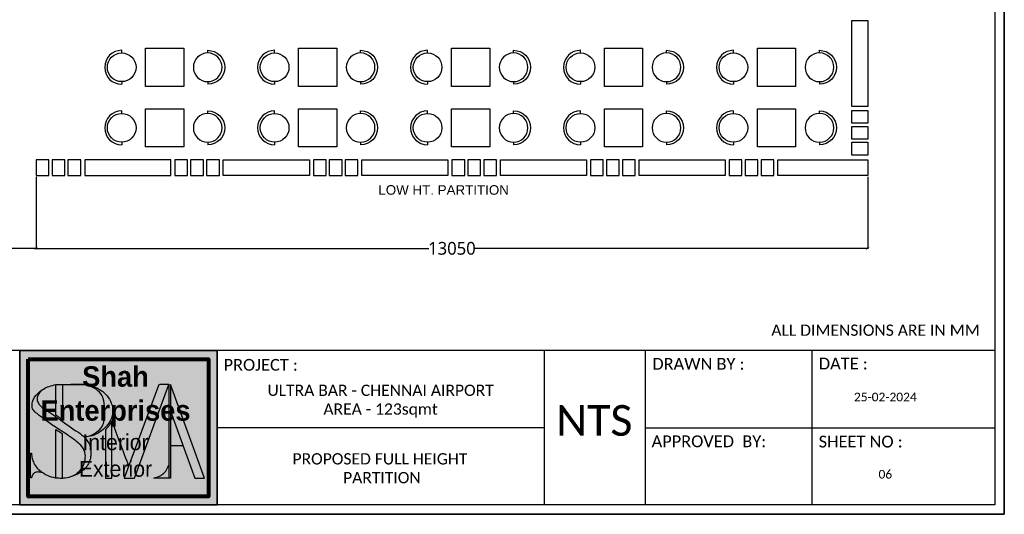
# Model space of a CAD drawing. Header units: millimetres. Extents: x 502444 to 745500, y -417645 to -375189.
# Tile 4 of 208: x 513460 to 528911, y -416908 to -409145. Entities that reach past the tile are written whole.
import ezdxf

# ---------------------------------------------------------------- set-up
doc = ezdxf.new("R2010")
doc.units = ezdxf.units.MM
doc.layers.get('Defpoints').update_dxf_attribs({"color": 251})
for name, color, linetype, lineweight in [('0FM-WS-TEXT', 7, 'Continuous', 25), ('G-ANNO-TEXT', 231, 'Continuous', 9), ('Text', 7, 'Continuous', 25), ('Wall New', 1, 'Continuous', 50)]:
    doc.layers.add(name, color=color, linetype=linetype, lineweight=lineweight)
doc.layers.add('DIMENSIONS', color=7, linetype='Continuous', lineweight=25, true_color=0xcc0000)
doc.styles.add('ARIAL', font='arial.ttf')
doc.styles.add('Arial_B_4', font='arialbd.ttf', dxfattribs={"height": 800})
doc.styles.add('RS75', font='@Malgun Gothic', dxfattribs={"height": 75})
doc.dimstyles.new('DIM', dxfattribs={"dimtxt": 100, "dimasz": 50, "dimexe": 0, "dimexo": 20, "dimgap": 0, "dimtad": 0, "dimdec": 0, "dimrnd": 5, "dimzin": 0, "dimdsep": 46, "dimtxsty": 'Standard', "dimblk": 'OBLIQUE', "dimcen": 0, "dimdle": 10, "dimadec": 4, "dimazin": 0, "dimtfac": 1, "dimtdec": 0, "dimtofl": 0, "dimtmove": 1, "dimatfit": 3, "dimfxl": 1, "dimtolj": 1, "dimtzin": 0, "dimarcsym": 0})

# ---------------------------------------------------------------- blocks, each defined once
blk = doc.blocks.new('HFHFHF')
at = {"layer": '0FM-WS-TEXT', "color": 252, "true_color": 0x939598}
for p, q in [((618930.6080923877, -145172.567106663), (618888.9080984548, -145172.6239940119)), ((619380.6080923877, -145172.567106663), (619422.3080923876, -145172.567106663))]:
    blk.add_line(p, q, dxfattribs=at)
blk.add_circle((619155.6080923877, -145172.567106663), 225, dxfattribs=at)
blk.add_arc((619155.6080923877, -145172.567106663), 266.7, 180.0122212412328, 0, dxfattribs=at)
blk = doc.blocks.new('logo')
at = {"layer": 'Wall New'}
h = blk.add_hatch(color=7, dxfattribs=at)
h.dxf.hatch_style = 1
edge = h.paths.add_edge_path()
edge.add_spline(control_points=[(65926.32732787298, -4520.094032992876), (65926.1228509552, -4519.88899023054), (65924.3385281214, -4518.183820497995), (65919.54680315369, -4515.182403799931), (65911.55111347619, -4509.614694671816), (65903.25496574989, -4503.348192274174), (65895.79311485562, -4499.10011948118), (65893.55091115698, -4494.881910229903), (65893.54196151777, -4492.071246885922), (65894.92808825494, -4489.731452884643), (65896.12217980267, -4488.297914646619), (65896.67030885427, -4487.639871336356)], knot_values=[0, 0, 0, 0, 0.867858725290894, 7.401282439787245, 16.84919293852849, 30.07839875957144, 38.91655751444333, 41.68812970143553, 43.97194689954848, 47.01151844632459, 49.590735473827, 49.590735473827, 49.590735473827, 49.590735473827], degree=3, periodic=0)
edge.add_spline(control_points=[(65896.67030885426, -4487.639871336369), (65895.92114814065, -4488.165959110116), (65893.8028151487, -4489.870670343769), (65891.35862709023, -4492.807859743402), (65890.06492843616, -4496.706629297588), (65889.90602339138, -4500.58724637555), (65893.86920417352, -4504.223637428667), (65899.16805926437, -4508.363811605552), (65907.17849125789, -4513.833384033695), (65915.43403955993, -4518.995131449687), (65922.35502716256, -4524.055133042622), (65926.76506230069, -4528.964500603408), (65927.36107414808, -4534.817846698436), (65925.8635055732, -4540.194380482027), (65922.60699536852, -4544.541443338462), (65919.71695260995, -4546.410011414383), (65918.29826566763, -4547.023579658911), (65918.27821879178, -4547.032193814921)], knot_values=[50.48678172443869, 50.48678172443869, 50.48678172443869, 50.48678172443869, 53.20760084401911, 58.5349938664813, 61.6369995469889, 65.56471417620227, 69.20875779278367, 76.89681575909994, 86.16477467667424, 98.12987605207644, 106.0842714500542, 112.0372464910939, 117.1298886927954, 122.963482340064, 128.467721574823, 133.031523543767, 133.0968729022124, 133.0968729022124, 133.0968729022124, 133.0968729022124], weights=[1, 1, 1, 1, 1, 1, 1, 1, 1, 1, 1, 1, 1, 1, 1, 1, 1, 1], degree=3, periodic=0)
edge.add_spline(control_points=[(65918.27821879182, -4547.032193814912), (65918.99569904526, -4546.806679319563), (65920.83715103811, -4546.227884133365), (65923.71842912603, -4544.578977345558), (65926.7764144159, -4542.078668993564), (65929.39307902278, -4538.740599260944), (65930.6263412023, -4535.02370299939), (65931.04522361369, -4531.116775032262), (65930.8020001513, -4527.156352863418), (65929.02379137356, -4523.240054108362), (65927.2905837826, -4521.05995449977), (65926.32732787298, -4520.094032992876)], knot_values=[49.590735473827, 49.590735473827, 49.590735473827, 49.590735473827, 51.84319754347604, 55.37180156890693, 59.46141335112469, 63.65059152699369, 67.90451495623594, 71.00000374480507, 75.43421065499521, 79.60582464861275, 83.69415918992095, 83.69415918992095, 83.69415918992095, 83.69415918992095], degree=3, periodic=0)
edge = h.paths.add_edge_path()
edge.add_spline(control_points=[(65911.15706209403, -4483.714697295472), (65909.66705064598, -4483.714697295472), (65908.17703919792, -4483.714697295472), (65906.68702774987, -4483.714697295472)], knot_values=[7.51567503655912, 7.51567503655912, 7.51567503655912, 7.51567503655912, 11.98570938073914, 11.98570938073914, 11.98570938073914, 11.98570938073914], weights=[1, 1, 1, 1], degree=3, periodic=0)
edge.add_spline(control_points=[(65906.68702774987, -4483.714697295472), (65906.68702774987, -4490.752476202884), (65906.68702774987, -4497.790255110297), (65906.68702774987, -4504.82803401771)], knot_values=[6.51567503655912, 6.51567503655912, 6.51567503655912, 6.51567503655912, 7.51567503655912, 7.51567503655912, 7.51567503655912, 7.51567503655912], weights=[1, 1, 1, 1], degree=3, periodic=0)
edge.add_spline(control_points=[(65906.68702774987, -4504.82803401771), (65907.7610623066, -4505.584761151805), (65908.81980067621, -4506.349529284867), (65910.30172647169, -4507.426266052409), (65910.72951816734, -4507.737715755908), (65911.15706209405, -4508.048751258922)], knot_values=[1, 1, 1, 1, 4.920055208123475, 4.920055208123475, 6.51567503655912, 6.51567503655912, 6.51567503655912, 6.51567503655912], weights=[1, 1, 1, 1, 1, 1], degree=3, periodic=0)
edge.add_spline(control_points=[(65911.15706209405, -4508.048751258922), (65911.15706209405, -4499.937399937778), (65911.15706209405, -4491.826048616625), (65911.15706209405, -4483.714697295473)], knot_values=[0, 0, 0, 0, 1, 1, 1, 1], weights=[1, 1, 1, 1], degree=3, periodic=0)
edge = h.paths.add_edge_path()
edge.add_spline(control_points=[(65926.32732787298, -4520.094032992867), (65928.14327062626, -4519.864546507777), (65931.86601940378, -4519.394090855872), (65937.33780130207, -4516.948838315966), (65941.65530810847, -4512.901152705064), (65945.38716069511, -4507.704936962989), (65946.65059045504, -4501.28148697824), (65944.79144368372, -4495.055523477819), (65941.40787851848, -4490.274369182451), (65936.66029614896, -4486.676563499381), (65931.87478668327, -4484.349004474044), (65928.49271372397, -4483.882319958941), (65927.27794859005, -4483.714697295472)], knot_values=[28.10659587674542, 28.10659587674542, 28.10659587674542, 28.10659587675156, 33.58032347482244, 39.32793679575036, 45.72688672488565, 51.12485412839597, 58.33784476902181, 64.40102770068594, 70.15272062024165, 75.6086114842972, 82.14980521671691, 85.81611139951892, 85.81611139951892, 85.81611139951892, 85.81611139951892], weights=[1, 1, 1, 1, 1, 1, 1, 1, 1, 1, 1, 1, 1], degree=3, periodic=0)
edge.add_spline(control_points=[(65927.27794859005, -4483.714697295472), (65928.17363530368, -4483.993565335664), (65930.36068687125, -4484.674494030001), (65934.01291733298, -4486.583985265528), (65937.5791297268, -4489.345575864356), (65940.13153193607, -4494.178919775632), (65940.50509810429, -4500.222536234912), (65940.47639201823, -4506.385122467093), (65939.47854824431, -4511.955339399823), (65935.97118947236, -4516.407761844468), (65931.20475309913, -4519.054080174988), (65927.61298398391, -4519.819908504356), (65926.32732787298, -4520.094032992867)], knot_values=[85.81611139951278, 85.81611139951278, 85.81611139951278, 85.81611139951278, 88.62523408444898, 92.675313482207, 98.1508549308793, 101.8316851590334, 108.7094344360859, 115.9402996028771, 120.4648801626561, 125.325234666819, 132.3907371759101, 136.3297490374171, 136.3297490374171, 136.3297490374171, 136.3297490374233], weights=[1, 1, 1, 1, 1, 1, 1, 1, 1, 1, 1, 1, 1], degree=3, periodic=0)
edge = h.paths.add_edge_path()
edge.add_spline(control_points=[(65911.08688957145, -4548.543095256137), (65911.08688957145, -4538.253733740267), (65911.08688957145, -4527.964372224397), (65911.08688957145, -4517.675010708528)], knot_values=[6.314873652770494, 6.314873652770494, 6.314873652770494, 6.314873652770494, 7.314873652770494, 7.314873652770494, 7.314873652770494, 7.314873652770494], weights=[1, 1, 1, 1], degree=3, periodic=0)
edge.add_spline(control_points=[(65911.08688957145, -4517.675010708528), (65910.08407910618, -4517.023955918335), (65909.07580028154, -4516.374427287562), (65907.58323034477, -4515.407846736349), (65907.09994556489, -4515.093867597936), (65906.61685522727, -4514.778347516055)], knot_values=[1, 1, 1, 1, 4.595369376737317, 4.595369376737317, 6.314873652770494, 6.314873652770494, 6.314873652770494, 6.314873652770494], weights=[1, 1, 1, 1, 1, 1], degree=3, periodic=0)
edge.add_spline(control_points=[(65906.61685522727, -4514.778347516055), (65906.61685522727, -4525.950102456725), (65906.61685522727, -4537.121857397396), (65906.61685522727, -4548.293612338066)], knot_values=[0, 0, 0, 0, 1, 1, 1, 1], weights=[1, 1, 1, 1], degree=3, periodic=0)
edge.add_spline(control_points=[(65906.61685522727, -4548.293612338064), (65907.00464915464, -4548.342551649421), (65908.49631665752, -4548.495169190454), (65909.98572179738, -4548.525759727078), (65911.0868895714, -4548.543095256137)], knot_values=[38.64654216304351, 38.64654216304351, 38.64654216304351, 38.64654216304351, 39.81212905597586, 43.11924199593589, 43.11924199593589, 43.11924199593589, 43.11924199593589], weights=[1, 1, 1, 1, 1], degree=3, periodic=0)
edge = h.paths.add_edge_path()
edge.add_spline(control_points=[(65897.79348206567, -4544.969844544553), (65897.52532202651, -4544.796118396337), (65896.04820641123, -4543.812354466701), (65893.46709142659, -4541.89074111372), (65891.46649840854, -4538.366520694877), (65889.99028359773, -4535.013483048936), (65889.74944239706, -4532.603148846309), (65889.6676251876, -4531.346926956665), (65889.6569317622, -4531.182740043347)], knot_values=[12.44897845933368, 12.44897845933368, 12.44897845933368, 12.44897845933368, 13.40008544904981, 17.7243823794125, 21.96377375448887, 25.36521328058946, 28.64998448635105, 29.14384819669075, 29.14384819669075, 29.14384819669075, 29.14384819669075], weights=[1, 1, 1, 1, 1, 1, 1, 1, 1], degree=3, periodic=0)
edge.add_spline(control_points=[(65889.6569317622, -4531.182740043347), (65889.4526859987, -4531.182740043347), (65889.24844023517, -4531.182740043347), (65889.04419447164, -4531.182740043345)], knot_values=[11.83624116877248, 11.83624116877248, 11.83624116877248, 11.83624116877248, 12.44897845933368, 12.44897845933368, 12.44897845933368, 12.44897845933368], weights=[1, 1, 1, 1], degree=3, periodic=0)
edge.add_spline(control_points=[(65889.04419447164, -4531.182740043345), (65889.04419447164, -4536.877253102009), (65889.04419447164, -4542.571766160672), (65889.04419447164, -4548.266279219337)], knot_values=[10.83624116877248, 10.83624116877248, 10.83624116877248, 10.83624116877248, 11.83624116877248, 11.83624116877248, 11.83624116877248, 11.83624116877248], weights=[1, 1, 1, 1], degree=3, periodic=0)
edge.add_spline(control_points=[(65889.04419447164, -4548.266279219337), (65889.24844023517, -4548.266279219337), (65889.4526859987, -4548.266279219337), (65889.6569317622, -4548.266279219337)], knot_values=[10.22350387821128, 10.22350387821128, 10.22350387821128, 10.22350387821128, 10.83624116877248, 10.83624116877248, 10.83624116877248, 10.83624116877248], weights=[1, 1, 1, 1], degree=3, periodic=0)
edge.add_spline(control_points=[(65889.6569317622, -4548.266279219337), (65889.83347909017, -4547.739648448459), (65890.25426248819, -4546.484475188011), (65891.58212756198, -4544.557764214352), (65894.13099015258, -4544.220281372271), (65896.18907932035, -4544.414592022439), (65897.364632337, -4544.821428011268), (65897.79348206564, -4544.969844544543)], knot_values=[0, 0, 0, 0, 1.678080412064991, 3.99954157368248, 6.506296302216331, 8.867441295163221, 10.22350387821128, 10.22350387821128, 10.22350387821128, 10.22350387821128], weights=[1, 1, 1, 1, 1, 1, 1, 1], degree=3, periodic=0)
edge = h.paths.add_edge_path()
edge.add_spline(control_points=[(65945.517516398, -4548.543095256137), (65945.51751639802, -4535.384023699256), (65945.51751639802, -4522.224952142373), (65945.51751639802, -4509.06588058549)], knot_values=[9.93112164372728, 9.93112164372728, 9.93112164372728, 9.93112164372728, 10.93112164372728, 10.93112164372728, 10.93112164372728, 10.93112164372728], weights=[1, 1, 1, 1], degree=3, periodic=0)
edge.add_spline(control_points=[(65945.51751639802, -4509.065880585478), (65945.05203890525, -4509.975354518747), (65944.50800626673, -4510.828885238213), (65943.47031053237, -4512.244242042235), (65942.99810929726, -4512.825395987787), (65942.0626877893, -4513.899088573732), (65941.59815929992, -4514.398435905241), (65941.11361179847, -4514.880069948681)], knot_values=[1, 1, 1, 1, 3.842019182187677, 3.842019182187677, 5.980474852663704, 5.980474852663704, 7.93112164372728, 7.93112164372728, 7.93112164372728, 7.93112164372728], weights=[1, 1, 1, 1, 1, 1, 1, 1], degree=3, periodic=0)
edge.add_spline(control_points=[(65941.11361179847, -4514.880069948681), (65941.11361179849, -4526.101078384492), (65941.11361179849, -4537.322086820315), (65941.11361179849, -4548.543095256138)], knot_values=[7.93112164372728, 7.93112164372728, 7.93112164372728, 7.93112164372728, 8.93112164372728, 8.93112164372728, 8.93112164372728, 8.93112164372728], weights=[1, 1, 1, 1], degree=3, periodic=0)
edge.add_spline(control_points=[(65941.11361179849, -4548.543095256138), (65942.58157999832, -4548.543095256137), (65944.04954819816, -4548.543095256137), (65945.517516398, -4548.543095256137)], knot_values=[8.93112164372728, 8.93112164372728, 8.93112164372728, 8.93112164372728, 9.93112164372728, 9.93112164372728, 9.93112164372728, 9.93112164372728], weights=[1, 1, 1, 1], degree=3, periodic=0)
h.paths.add_polyline_path([(65984.91565439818, -4483.714697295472), (65978.65695236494, -4483.714697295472, 0.3141900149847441), (65977.71864755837, -4484.368887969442), (65954.0674425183, -4548.543095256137), (65961.02334941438, -4548.543095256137)])
h.paths.add_polyline_path([(65986.1063843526, -4483.714697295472), (65986.1063843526, -4502.120993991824), (66002.9347906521, -4548.543095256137), (66009.60722965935, -4548.543095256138)])
edge = h.paths.add_edge_path()
edge.add_spline(control_points=[(65984.91565439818, -4539.499142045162), (65984.71275300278, -4539.990887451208), (65983.98333063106, -4541.758692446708), (65982.43184989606, -4544.703680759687), (65978.81295694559, -4547.223003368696), (65976.04276459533, -4548.071853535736), (65974.55115696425, -4548.52891616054)], knot_values=[1, 1, 1, 1, 2.599130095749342, 6.748808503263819, 10.75272234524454, 15.42372173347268, 15.42372173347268, 15.42372173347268, 15.42372173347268], weights=[1, 1, 1, 1, 1, 1, 1], degree=3, periodic=0)
edge.add_spline(control_points=[(65974.55115696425, -4548.52891616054), (65978.00598944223, -4548.52891616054), (65981.4608219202, -4548.52891616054), (65984.91565439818, -4548.52891616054)], knot_values=[0.1030468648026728, 0.1030468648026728, 0.1030468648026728, 0.1030468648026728, 0.9999999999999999, 0.9999999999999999, 0.9999999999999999, 0.9999999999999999], weights=[1, 1, 1, 1], degree=3, periodic=0)
edge.add_line((65984.91565439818, -4548.52891616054), (65984.91565439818, -4539.499142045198))
at = {"layer": 'Text'}
blk.add_line((65986.1063843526, -4525.915012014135), (65994.73191813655, -4525.915012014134), dxfattribs=at)
blk.add_lwpolyline([(65984.91565439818, -4483.714697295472), (65978.65695236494, -4483.714697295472, 0.3141900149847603), (65977.71864755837, -4484.368887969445), (65954.0674425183, -4548.543095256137), (65961.02334941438, -4548.543095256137), (65984.91565439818, -4483.714697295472), (65984.91565439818, -4548.543095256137)], format="xyb", dxfattribs=at)
blk.add_lwpolyline([(65986.1063843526, -4502.120993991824), (66002.9347906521, -4548.543095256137), (66009.60722965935, -4548.543095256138), (65986.1063843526, -4483.714697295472), (65986.1063843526, -4548.543095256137)], dxfattribs=at)
for points, knots in [([(65897.79348206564, -4544.969844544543), (65897.364632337, -4544.821428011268), (65896.18907932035, -4544.414592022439), (65894.13099015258, -4544.220281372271), (65891.58212756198, -4544.557764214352), (65890.25426248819, -4546.484475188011), (65889.83347909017, -4547.739648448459), (65889.6569317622, -4548.266279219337), (65889.4526859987, -4548.266279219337), (65889.24844023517, -4548.266279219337), (65889.04419447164, -4548.266279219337), (65889.04419447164, -4542.571766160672), (65889.04419447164, -4536.877253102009), (65889.04419447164, -4531.182740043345), (65889.24844023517, -4531.182740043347), (65889.4526859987, -4531.182740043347), (65889.6569317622, -4531.182740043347), (65889.6676251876, -4531.346926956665), (65889.74944239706, -4532.603148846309), (65889.99028359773, -4535.013483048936), (65891.46649840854, -4538.366520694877), (65893.46709142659, -4541.89074111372), (65897.32712590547, -4544.764496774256), (65901.91570660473, -4547.517138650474), (65906.99685920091, -4548.480432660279), (65910.17513324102, -4548.529156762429), (65911.37099373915, -4548.547489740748), (65911.93215329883, -4548.49033947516), (65914.30047313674, -4548.249142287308), (65918.1799144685, -4547.403789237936), (65922.60699536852, -4544.541443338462), (65925.8635055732, -4540.194380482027), (65927.36107414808, -4534.817846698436), (65926.76506230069, -4528.964500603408), (65922.35502716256, -4524.055133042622), (65915.43403955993, -4518.995131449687), (65907.17849125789, -4513.833384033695), (65899.16805926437, -4508.363811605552), (65893.86920417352, -4504.223637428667), (65889.90602339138, -4500.58724637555), (65890.06492843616, -4496.706629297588), (65891.35862709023, -4492.807859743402), (65895.08145327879, -4488.334126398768), (65900.64695517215, -4485.044764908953), (65905.06251132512, -4484.072427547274), (65906.68702774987, -4483.714697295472)], [0, 0, 0, 0, 1.356062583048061, 3.717207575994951, 6.223962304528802, 8.545423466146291, 10.22350387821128, 10.22350387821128, 10.22350387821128, 10.83624116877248, 10.83624116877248, 10.83624116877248, 11.83624116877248, 11.83624116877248, 11.83624116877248, 12.44897845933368, 12.44897845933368, 12.44897845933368, 12.94284216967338, 16.22761337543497, 19.62905290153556, 23.86844427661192, 28.19274120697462, 33.85834455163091, 39.81212905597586, 43.40365804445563, 43.40365804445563, 43.40365804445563, 45.09744699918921, 50.55213108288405, 55.11593305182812, 60.6201722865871, 66.45376593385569, 71.54640813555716, 77.49938317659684, 85.45377857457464, 97.41887994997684, 106.6868388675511, 114.3748968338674, 118.0189404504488, 121.9466550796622, 125.0486607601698, 130.376053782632, 138.9299321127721, 143.9086917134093, 143.9086917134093, 143.9086917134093, 143.9086917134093]), ([(65911.15706209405, -4483.714697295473), (65911.15706209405, -4491.826048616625), (65911.15706209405, -4499.937399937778), (65911.15706209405, -4508.048751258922), (65910.72951816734, -4507.737715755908), (65910.30172647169, -4507.426266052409), (65908.81980067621, -4506.349529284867), (65907.7610623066, -4505.584761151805), (65906.68702774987, -4504.82803401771), (65906.68702774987, -4497.790255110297), (65906.68702774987, -4490.752476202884), (65906.68702774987, -4483.714697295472), (65913.55066802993, -4483.714697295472), (65920.41430830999, -4483.714697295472), (65927.27794859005, -4483.714697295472), (65928.49271372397, -4483.882319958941), (65931.87478668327, -4484.349004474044), (65936.66029614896, -4486.676563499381), (65941.40787851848, -4490.274369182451), (65944.79144368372, -4495.055523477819), (65946.65059045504, -4501.28148697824), (65945.38716069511, -4507.704936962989), (65941.65530810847, -4512.901152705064), (65937.33780130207, -4516.948838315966), (65931.86601940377, -4519.394090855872), (65928.14327062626, -4519.864546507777), (65926.32732787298, -4520.094032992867), (65927.61298398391, -4519.819908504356), (65931.20475309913, -4519.054080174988), (65935.97118947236, -4516.407761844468), (65939.47854824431, -4511.955339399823), (65940.47639201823, -4506.385122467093), (65940.50509810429, -4500.222536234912), (65940.13153193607, -4494.178919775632), (65937.5791297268, -4489.345575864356), (65934.01291733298, -4486.583985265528), (65930.36068687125, -4484.674494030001), (65928.17363530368, -4483.993565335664), (65927.27794859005, -4483.714697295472), (65923.84612845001, -4483.714697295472), (65920.41430830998, -4483.714697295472), (65916.98248816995, -4483.714697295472)], [0, 0, 0, 0, 1, 1, 1, 2.595619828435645, 2.595619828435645, 6.51567503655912, 6.51567503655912, 6.51567503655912, 7.51567503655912, 7.51567503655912, 7.51567503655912, 28.10659587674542, 28.10659587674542, 28.10659587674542, 31.77290205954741, 38.31409579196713, 43.76998665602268, 49.52167957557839, 55.58486250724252, 62.79785314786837, 68.19582055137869, 74.59477048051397, 80.3423838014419, 85.81611139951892, 85.81611139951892, 85.81611139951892, 89.75512326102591, 96.82062577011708, 101.68098027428, 106.205560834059, 113.4364260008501, 120.3141752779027, 123.9950055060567, 129.470546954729, 133.5206263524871, 136.3297490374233, 136.3297490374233, 136.3297490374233, 137.3297490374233, 137.3297490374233, 137.3297490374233, 137.3297490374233]), ([(65957.16600532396, -4540.13558234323), (65953.28317568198, -4529.779015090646), (65949.40034604, -4519.422447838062), (65945.51751639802, -4509.065880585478), (65945.05203890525, -4509.975354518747), (65944.50800626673, -4510.828885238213), (65943.47031053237, -4512.244242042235), (65942.99810929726, -4512.825395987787), (65942.0626877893, -4513.899088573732), (65941.59815929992, -4514.398435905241), (65941.11361179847, -4514.880069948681), (65941.11361179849, -4526.101078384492), (65941.11361179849, -4537.322086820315), (65941.11361179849, -4548.543095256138), (65942.58157999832, -4548.543095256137), (65944.04954819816, -4548.543095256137), (65945.517516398, -4548.543095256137), (65945.51751639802, -4535.384023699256), (65945.51751639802, -4522.224952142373), (65945.51751639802, -4509.06588058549)], [0, 0, 0, 0, 1, 1, 1, 3.842019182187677, 3.842019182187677, 5.980474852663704, 5.980474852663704, 7.93112164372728, 7.93112164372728, 7.93112164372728, 8.93112164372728, 8.93112164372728, 8.93112164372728, 9.93112164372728, 9.93112164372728, 9.93112164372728, 10.93112164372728, 10.93112164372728, 10.93112164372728, 10.93112164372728]), ([(65906.61685522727, -4548.293612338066), (65906.61685522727, -4537.121857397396), (65906.61685522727, -4525.950102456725), (65906.61685522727, -4514.778347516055), (65907.09994556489, -4515.093867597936), (65907.58323034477, -4515.407846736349), (65909.07580028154, -4516.374427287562), (65910.08407910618, -4517.023955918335), (65911.08688957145, -4517.675010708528), (65911.08688957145, -4527.964372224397), (65911.08688957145, -4538.253733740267), (65911.08688957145, -4548.543095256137)], [0, 0, 0, 0, 1, 1, 1, 2.719504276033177, 2.719504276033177, 6.314873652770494, 6.314873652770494, 6.314873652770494, 7.314873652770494, 7.314873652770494, 7.314873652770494, 7.314873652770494]), ([(65986.10638435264, -4548.52891616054), (65982.25464188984, -4548.52891616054), (65978.40289942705, -4548.52891616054), (65974.55115696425, -4548.52891616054), (65976.04276459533, -4548.071853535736), (65978.81295694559, -4547.223003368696), (65982.43184989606, -4544.703680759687), (65983.98333063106, -4541.758692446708), (65984.71275300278, -4539.990887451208), (65984.91565439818, -4539.499142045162)], [0, 0, 0, 0, 1, 1, 1, 5.670999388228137, 9.674913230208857, 13.82459163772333, 15.42372173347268, 15.42372173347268, 15.42372173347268, 15.42372173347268])]:
    blk.add_open_spline(points, degree=3, knots=knots, dxfattribs=at)
blk.add_spline([(65896.67030885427, -4487.639871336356), (65895.06986562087, -4489.66247904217), (65893.71573726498, -4492.383752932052), (65893.71573726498, -4494.667570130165), (65894.90604788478, -4497.170522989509), (65901.80429062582, -4502.695674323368), (65912.62742102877, -4510.303021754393), (65920.40413111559, -4515.668261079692), (65925.69999214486, -4519.494418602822), (65928.86516979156, -4523.308275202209), (65930.5239822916, -4527.135899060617), (65930.92594637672, -4531.551849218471), (65930.57451732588, -4534.62732454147), (65929.16774830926, -4538.641906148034), (65926.64920853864, -4541.989468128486), (65923.50087590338, -4544.599626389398), (65920.40728955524, -4546.296909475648), (65918.27821879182, -4547.032193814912)], degree=3, dxfattribs=at)
blk = doc.blocks.new('sheet format horizontal')
at = {"layer": 'Text'}
for p, q in [((66762.25933642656, -4420.849678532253), (65217.44054091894, -4420.849678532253)), ((66344.84864383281, -4420.849678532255), (66344.84864383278, -4563.962514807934)), ((66438.1824184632, -4420.849678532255), (66438.18241846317, -4563.962514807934)), ((66592.53581663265, -4420.849678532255), (66592.53581663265, -4563.962514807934)), ((65859.0739948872, -4468.553957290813), (65859.0739948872, -4562.538818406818)), ((66344.84864383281, -4492.406096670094), (66041.70407289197, -4492.406096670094)), ((66438.18241846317, -4492.406096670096), (66762.25933642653, -4492.406096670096))]:
    blk.add_line(p, q, dxfattribs=at)
for points in [[(66770.90544657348, -4572.608624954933), (66770.90544657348, -3464.929904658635), (65208.79443077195, -3464.929904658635), (65208.79443077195, -4572.608624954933)], [(66770.90544657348, -4572.608624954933), (65208.79443077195, -4572.608624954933), (65208.79443077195, -3464.929904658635), (66770.90544657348, -3464.929904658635)], [(65217.44054091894, -3473.576014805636), (66762.2593364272, -3473.576014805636), (66762.2593364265, -4563.962514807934), (65217.44054091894, -4563.962514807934)], [(65858.9499393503, -4563.962514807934), (66041.70407289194, -4563.962514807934), (66041.70407289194, -4420.849678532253), (65858.9499393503, -4420.849678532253)]]:
    blk.add_lwpolyline(points, close=True, dxfattribs=at)
at = {"layer": 'Wall New', "xscale": 1.335824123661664, "yscale": 1.335824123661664, "zscale": 1.335824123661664}
blk.add_blockref('logo', (-22147.18689998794, 1536.989079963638), dxfattribs=at)
at = {"layer": 'Text', "char_height": 10.91035446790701, "width": 140.4132792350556, "attachment_point": 1, "style": 'ARIAL'}
for s, insert in [('\\pxqc;{\\fCalibri|b0|i0|c0|p34;PROJECT :}', (66011.95080624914, -4428.691210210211)), ('\\pxqc;{\\fCalibri|b0|i0|c0|p34;DRAWN BY : }', (66417.3887470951, -4427.779854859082)), ('\\pxqc;{\\fCalibri|b0|i0|c0|p34;DATE : }', (66551.55200761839, -4427.552841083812)), ('\\pxql;{\\fCalibri|b0|i0|c0|p34;APPROVED  BY:}', (66444.2291206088, -4499.537482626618)), ('\\pxqc;{\\fCalibri|b0|i0|c0|p34;SHEET NO :}', (66567.644845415, -4499.79083975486))]:
    blk.add_mtext(s, dxfattribs=dict(at, insert=insert))
blk = doc.blocks.new('_ArchTick')
at = {"color": 0, "linetype": 'ByBlock', "const_width": 0.15}
blk.add_lwpolyline([(-0.5, -0.5), (0.5, 0.5)], dxfattribs=at)
blk = doc.blocks.new('*D217')
at = {"layer": 'Defpoints', "color": 0, "lineweight": 25, "ltscale": 250, "transparency": 16777216}
for p in [(513717.8406512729, -411592.7898873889, 1.00953911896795e-09), (526767.9333215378, -411592.7898873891, 1.00953911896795e-09), (526767.9333215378, -412734.7489788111)]:
    blk.add_point(p, dxfattribs=at)
at = {"layer": 'DIMENSIONS', "color": 0, "lineweight": -2, "ltscale": 250, "transparency": 16777216}
for p, q in [((513717.8406512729, -411612.7898873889), (513717.8406512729, -412734.7489788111)), ((526767.9333215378, -411612.7898873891), (526767.9333215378, -412734.7489788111)), ((513707.8406512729, -412734.7489788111), (519880.2465838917, -412734.7489788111)), ((526777.9333215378, -412734.7489788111), (520605.527388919, -412734.7489788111))]:
    blk.add_line(p, q, dxfattribs=at)
at = {"layer": 'DIMENSIONS', "color": 0, "lineweight": -2, "ltscale": 250, "transparency": 16777216, "xscale": 50, "yscale": 50, "zscale": 50, "rotation": 180}
blk.add_blockref('_ArchTick', (513717.8406512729, -412734.7489788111), dxfattribs=at)
at = {"layer": 'DIMENSIONS', "color": 0, "lineweight": -2, "ltscale": 250, "transparency": 16777216, "xscale": 50, "yscale": 50, "zscale": 50}
blk.add_blockref('_ArchTick', (526767.9333215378, -412734.7489788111), dxfattribs=at)
at = {"layer": 'DIMENSIONS', "color": 0, "ltscale": 250, "transparency": 16777216, "insert": (520242.8869864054, -412734.7489788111), "char_height": 75, "attachment_point": 5, "style": 'RS75'}
blk.add_mtext('\\A1;{\\H2.6667x;13050}', dxfattribs=at)
blk = doc.blocks.new('*D218')
at = {"layer": 'Defpoints', "color": 0, "lineweight": 25, "ltscale": 250, "transparency": 16777216}
for p in [(511867.9164655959, -412492.5528257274), (513717.8406512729, -412492.5528257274), (513717.8406512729, -412734.7489788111)]:
    blk.add_point(p, dxfattribs=at)
at = {"layer": 'DIMENSIONS', "color": 0, "lineweight": -2, "ltscale": 250, "transparency": 16777216}
for p, q in [((511867.9164655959, -412512.5528257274), (511867.9164655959, -412734.7489788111)), ((513717.8406512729, -412512.5528257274), (513717.8406512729, -412734.7489788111)), ((511857.9164655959, -412734.7489788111), (512506.8695485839, -412734.7489788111)), ((513727.8406512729, -412734.7489788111), (513078.887568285, -412734.7489788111))]:
    blk.add_line(p, q, dxfattribs=at)
at = {"layer": 'DIMENSIONS', "color": 0, "lineweight": -2, "ltscale": 250, "transparency": 16777216, "xscale": 50, "yscale": 50, "zscale": 50, "rotation": 180}
blk.add_blockref('_ArchTick', (511867.9164655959, -412734.7489788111), dxfattribs=at)
at = {"layer": 'DIMENSIONS', "color": 0, "lineweight": -2, "ltscale": 250, "transparency": 16777216, "xscale": 50, "yscale": 50, "zscale": 50}
blk.add_blockref('_ArchTick', (513717.8406512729, -412734.7489788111), dxfattribs=at)
at = {"layer": 'DIMENSIONS', "color": 0, "ltscale": 250, "transparency": 16777216, "insert": (512792.8785584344, -412734.7489788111), "char_height": 75, "attachment_point": 5, "style": 'RS75'}
blk.add_mtext('\\A1;{\\H2.6667x;1850}', dxfattribs=at)

msp = doc.modelspace()

# ---------------------------------------------------------------- hatches: boundary and pattern name
at = {"layer": '0FM-WS-TEXT', "lineweight": 25, "true_color": 0xffffff}
h = msp.add_hatch(color=7, dxfattribs=at)
h.dxf.hatch_style = 1
h.paths.add_polyline_path([(516556.206223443, -414336.3971542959), (513459.86215333, -414336.3971542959), (513459.86215333, -416761.1115690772), (516556.206223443, -416761.1115690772)])

# ---------------------------------------------------------------- linework, layer by layer
at = {"layer": '0FM-WS-TEXT', "color": 253, "true_color": 0xb5af97}
for points in [[(526517.9333215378, -410507.0244293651), (526517.9333215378, -409157.0244293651), (526767.9597681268, -409157.0244293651), (526767.9597681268, -410507.0244293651)], [(516035.3006774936, -409592.7898873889), (516035.3006774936, -410192.7898873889), (515435.3006774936, -410192.7898873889), (515435.3006774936, -409592.7898873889)], [(518435.3006774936, -409592.7898873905), (518435.3006774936, -410192.7898873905), (517835.3006774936, -410192.7898873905), (517835.3006774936, -409592.7898873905)], [(520835.3006774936, -409592.7898873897), (520835.3006774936, -410192.7898873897), (520235.3006774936, -410192.7898873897), (520235.3006774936, -409592.7898873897)], [(523235.3006774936, -409592.7898873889), (523235.3006774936, -410192.7898873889), (522635.3006774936, -410192.7898873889), (522635.3006774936, -409592.7898873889)], [(525635.3006774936, -409592.7898873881), (525635.3006774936, -410192.7898873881), (525035.3006774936, -410192.7898873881), (525035.3006774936, -409592.7898873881)], [(516035.3006774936, -410542.7898873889), (516035.3006774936, -411142.7898873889), (515435.3006774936, -411142.7898873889), (515435.3006774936, -410542.7898873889)], [(518435.3006774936, -410542.7898873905), (518435.3006774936, -411142.7898873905), (517835.3006774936, -411142.7898873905), (517835.3006774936, -410542.7898873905)], [(520835.3006774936, -410542.7898873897), (520835.3006774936, -411142.7898873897), (520235.3006774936, -411142.7898873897), (520235.3006774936, -410542.7898873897)], [(523235.3006774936, -410542.7898873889), (523235.3006774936, -411142.7898873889), (522635.3006774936, -411142.7898873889), (522635.3006774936, -410542.7898873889)], [(525635.3006774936, -410542.7898873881), (525635.3006774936, -411142.7898873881), (525035.3006774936, -411142.7898873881), (525035.3006774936, -410542.7898873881)], [(526767.9597681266, -410569.524429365), (526767.9597681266, -410769.524429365), (526517.9333215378, -410769.524429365), (526517.9333215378, -410569.524429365)], [(526767.9597681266, -410819.5244293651), (526767.9597681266, -411019.5244293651), (526517.9333215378, -411019.5244293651), (526517.9333215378, -410819.5244293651)], [(526767.9597681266, -411069.5244293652), (526767.9597681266, -411269.5244293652), (526517.9333215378, -411269.5244293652), (526517.9333215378, -411069.5244293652)], [(513717.8406512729, -411592.7898873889), (513917.8406512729, -411592.7898873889), (513917.8406512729, -411342.7898873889), (513717.8406512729, -411342.7898873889)], [(513967.840651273, -411592.7898873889), (514167.840651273, -411592.7898873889), (514167.840651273, -411342.7898873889), (513967.840651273, -411342.7898873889)], [(514217.8406512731, -411592.7898873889), (514417.8406512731, -411592.7898873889), (514417.8406512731, -411342.7898873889), (514217.8406512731, -411342.7898873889)], [(515830.3406512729, -411342.7898873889), (514480.3406512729, -411342.7898873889), (514480.3406512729, -411592.7898873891), (515830.3406512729, -411592.7898873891)], [(515892.8406512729, -411592.7898873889), (516092.8406512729, -411592.7898873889), (516092.8406512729, -411342.7898873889), (515892.8406512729, -411342.7898873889)], [(516142.840651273, -411592.7898873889), (516342.840651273, -411592.7898873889), (516342.840651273, -411342.7898873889), (516142.840651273, -411342.7898873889)], [(516392.8406512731, -411592.7898873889), (516592.8406512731, -411592.7898873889), (516592.8406512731, -411342.7898873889), (516392.8406512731, -411342.7898873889)], [(516655.3406512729, -411342.7898873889), (518005.3406512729, -411342.7898873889), (518005.3406512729, -411592.7898873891), (516655.3406512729, -411592.7898873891)], [(518067.8406512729, -411592.7898873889), (518267.8406512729, -411592.7898873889), (518267.8406512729, -411342.7898873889), (518067.8406512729, -411342.7898873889)], [(518317.840651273, -411592.7898873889), (518517.840651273, -411592.7898873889), (518517.840651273, -411342.7898873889), (518317.840651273, -411342.7898873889)], [(518567.8406512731, -411592.7898873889), (518767.8406512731, -411592.7898873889), (518767.8406512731, -411342.7898873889), (518567.8406512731, -411342.7898873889)], [(518830.3406512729, -411342.7898873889), (520180.3406512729, -411342.7898873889), (520180.3406512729, -411592.7898873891), (518830.3406512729, -411592.7898873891)], [(520242.8406512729, -411592.7898873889), (520442.8406512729, -411592.7898873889), (520442.8406512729, -411342.7898873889), (520242.8406512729, -411342.7898873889)], [(520492.840651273, -411592.7898873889), (520692.840651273, -411592.7898873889), (520692.840651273, -411342.7898873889), (520492.840651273, -411342.7898873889)], [(520742.8406512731, -411592.7898873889), (520942.8406512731, -411592.7898873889), (520942.8406512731, -411342.7898873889), (520742.8406512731, -411342.7898873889)], [(521005.3406512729, -411342.7898873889), (522355.3406512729, -411342.7898873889), (522355.3406512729, -411592.7898873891), (521005.3406512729, -411592.7898873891)], [(522417.8406512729, -411592.7898873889), (522617.8406512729, -411592.7898873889), (522617.8406512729, -411342.7898873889), (522417.8406512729, -411342.7898873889)], [(522667.840651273, -411592.7898873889), (522867.840651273, -411592.7898873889), (522867.840651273, -411342.7898873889), (522667.840651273, -411342.7898873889)], [(522917.8406512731, -411592.7898873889), (523117.8406512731, -411592.7898873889), (523117.8406512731, -411342.7898873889), (522917.8406512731, -411342.7898873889)], [(523180.3406512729, -411342.7898873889), (524530.3406512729, -411342.7898873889), (524530.3406512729, -411592.7898873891), (523180.3406512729, -411592.7898873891)], [(524592.8406512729, -411592.7898873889), (524792.8406512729, -411592.7898873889), (524792.8406512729, -411342.7898873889), (524592.8406512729, -411342.7898873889)], [(524842.8406512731, -411592.7898873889), (525042.8406512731, -411592.7898873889), (525042.8406512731, -411342.7898873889), (524842.8406512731, -411342.7898873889)], [(525092.8406512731, -411592.7898873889), (525292.8406512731, -411592.7898873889), (525292.8406512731, -411342.7898873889), (525092.8406512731, -411342.7898873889)], [(525355.3406512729, -411342.7898873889), (526767.9333215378, -411342.7898873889), (526767.9333215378, -411592.7898873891), (525355.3406512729, -411592.7898873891)]]:
    msp.add_lwpolyline(points, close=True, dxfattribs=at)
at = {"layer": '0FM-WS-TEXT', "color": 251, "lineweight": 25, "true_color": 0x636466, "elevation": 2803.511267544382}
msp.add_lwpolyline([(513459.86215333, -414336.3971542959), (516556.206223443, -414336.3971542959), (516556.206223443, -416761.1115690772), (513459.86215333, -416761.1115690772)], close=True, dxfattribs=at)
at = {"layer": '0FM-WS-TEXT', "color": 18, "lineweight": 80, "true_color": 0x000000, "elevation": 2803.511267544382}
msp.add_lwpolyline([(513594.4659393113, -414471.0009402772), (516421.6024374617, -414471.0009402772), (516421.6024374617, -416626.5077830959), (513594.4659393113, -416626.5077830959)], close=True, dxfattribs=at)

# ---------------------------------------------------------------- block references
at = {"layer": '0FM-WS-TEXT', "color": 253, "true_color": 0xb5af97, "rotation": 270}
for p in [(660232.8677841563, 209262.8182049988), (662632.8677841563, 209262.8182049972), (665032.8677841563, 209262.818204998), (667432.8677841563, 209262.8182049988)]:
    msp.add_blockref('HFHFHF', p, dxfattribs=at)
at = {"layer": '0FM-WS-TEXT', "color": 126, "true_color": 0x1b835d, "xscale": -1, "rotation": 90}
for p in [(371237.7335708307, 209262.8182049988), (373637.7335708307, 209262.8182049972), (376037.7335708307, 209262.818204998), (378437.7335708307, 209262.8182049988)]:
    msp.add_blockref('HFHFHF', p, dxfattribs=at)
at = {"layer": '0FM-WS-TEXT', "color": 251, "true_color": 0x636466, "rotation": 270}
for p in [(669832.8677841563, 209262.8182049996), (669832.8677841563, 208312.8182049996)]:
    msp.add_blockref('HFHFHF', p, dxfattribs=at)
at = {"layer": '0FM-WS-TEXT', "color": 251, "true_color": 0x636466, "xscale": -1, "rotation": 90}
for p in [(380837.7335708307, 209262.8182049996), (380837.7335708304, 208312.8182049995)]:
    msp.add_blockref('HFHFHF', p, dxfattribs=at)
at = {"layer": '0FM-WS-TEXT', "rotation": 270}
for p in [(660232.8677841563, 208312.8182049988), (662632.8677841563, 208312.8182049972), (665032.8677841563, 208312.818204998), (667432.8677841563, 208312.8182049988)]:
    msp.add_blockref('HFHFHF', p, dxfattribs=at)
at = {"layer": '0FM-WS-TEXT', "color": 253, "true_color": 0xb5af97, "xscale": -1, "rotation": 90}
for p in [(371237.7335708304, 208312.8182049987), (373637.7335708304, 208312.818204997), (376037.7335708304, 208312.8182049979), (378437.7335708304, 208312.8182049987)]:
    msp.add_blockref('HFHFHF', p, dxfattribs=at)
at = {"layer": 'G-ANNO-TEXT', "color": 7, "xscale": 16.94267598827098, "yscale": 16.94267598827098, "zscale": 16.94267598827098}
msp.add_blockref('sheet format horizontal', (-602366.9875968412, -339435.373458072, 2803.511267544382), dxfattribs=at)

# ---------------------------------------------------------------- texts
at = {"layer": 'G-ANNO-TEXT', "color": 7, "insert": (519088.2371500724, -411742.3774898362), "char_height": 150, "width": 4989.576629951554, "attachment_point": 1, "style": 'Arial_B_4'}
msp.add_mtext('{\\fArial|b0|i0|c0|p34;LOW HT. PARTITION}', dxfattribs=at)
at = {"layer": 'Text', "attachment_point": 1, "style": 'ARIAL'}
for s, insert, char_height, width in [('\\pxqc;{\\fCalibri|b0|i0|c0|p34;ALL DIMENSIONS ARE IN MM}', (524335.5191572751, -413929.7951031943, 2803.511267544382), 176.6896421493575, 5109.252913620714), ('\\pxqc;{\\fCalifornian FB|b1|i0|c0|p18;\\H1.06667x;\\C256;\\c0;Shah\\PEnterprises\\fCalibri|b0|i0|c0|p34;\\H0.9375x;\\P\\fCascadia Code|b0|i0|c0|p49;\\H0.83333x;Interior\\PExterior}', (514151.7894854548, -414584.8320389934, 2803.511267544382), 300, 1622.437705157), ('\\pxqc;{\\fCalibri|b0|i0|c0|p34;ULTRA BAR - CHENNAI AIRPORT\\PAREA - 123sqmt}', (516161.7418758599, -414873.0047707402, 2803.511267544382), 176.6896421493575, 5923.076843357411), ('\\pxqc;{\\fCalibri|b0|i0|c0|p34;25-02-2024}', (525854.5310192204, -414998.7965296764, 2803.511267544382), 135.5414079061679, 2378.976694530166), ('\\pxqc;{\\fCalibri|b0|i0|c0|p34;NTS}', (514399.1968743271, -415193.6623725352, 6044.531272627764), 481.921807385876, 16155.21919062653), ('\\pxqc;{\\fCalibri|b0|i0|c0|p34;PROPOSED FULL HEIGHT\\P PARTITION }', (516558.2659124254, -415948.7652791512, 2803.511267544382), 176.6896421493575, 5109.252913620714), ('\\pxqc;{\\fCalibri|b0|i0|c0|p34;06}', (525854.5310192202, -416211.1537370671, 2803.511267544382), 135.5414079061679, 2378.976694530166)]:
    msp.add_mtext(s, dxfattribs=dict(at, insert=insert, char_height=char_height, width=width))

# ---------------------------------------------------------------- dimensions: what is measured, and where the dimension line sits
at = {"layer": 'DIMENSIONS', "color": 252, "ltscale": 250, "true_color": 0x939598}
for base, p1, p2, picture, middle in [((526767.9333215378, -412734.7489788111, -1.00953911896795e-09), (513717.8406512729, -411592.7898873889), (526767.9333215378, -411592.7898873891), '*D217', (520242.8869864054, -412734.7489788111, -1.00953911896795e-09)), ((513717.8406512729, -412734.7489788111, -1.00953911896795e-09), (511867.9164655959, -412492.5528257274, -1.00953911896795e-09), (513717.8406512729, -412492.5528257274, -1.00953911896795e-09), '*D218', (512792.8785584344, -412734.7489788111, -1.00953911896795e-09))]:
    dim = msp.add_linear_dim(base=base, p1=p1, p2=p2, text='{\\H2.6667x;<>}', dimstyle='DIM', override={"dimtxt": 60, "dimtxsty": 'RS75', "dimblk1": 'ArchTick', "dimblk2": 'ArchTick', "dimsah": 1}, dxfattribs=at)
    dim.commit()
    dim.dimension.update_dxf_attribs({"geometry": picture, "text_midpoint": middle})

doc.saveas('drawing.dxf')
